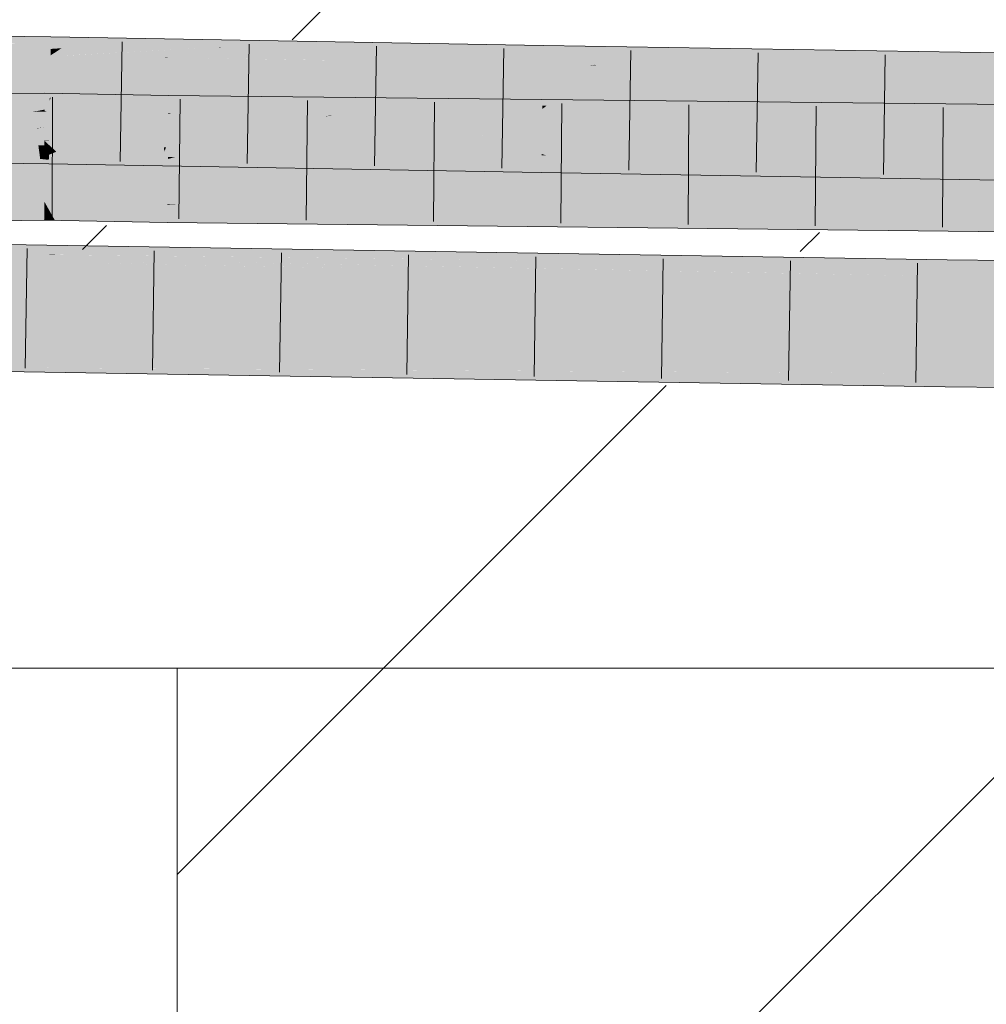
# Model space of a CAD drawing. Extents: x -420 to 300, y 62 to 1162.
# Tile 120 of 130: x 195.19 to 197.09, y 722.34 to 724.28. Entities that reach past the tile are written whole.
import ezdxf
from ezdxf.lldxf.tags import DXFTag

# ---------------------------------------------------------------- set-up
doc = ezdxf.new("R2010")
doc.units = 0
doc.layers.get('0').update_dxf_attribs({"lineweight": 35})
doc.layers.add('E_Detail_Linie_Text_Bem', color=7, linetype='Continuous', lineweight=13)
for name, color, linetype, lineweight, true_color in [('E_Detail_Wandschraffur', 7, 'Continuous', 5, 0xc0c0c0), ('E_Leerrohr 25-A06G9FCX8I', 7, 'Continuous', 9, 0xff8000), ('E_Leerrohr 25-Shading', 7, 'Continuous', 9, 0xff8000)]:
    doc.layers.add(name, color=color, linetype=linetype, lineweight=lineweight, true_color=true_color)
tags = doc.linetypes.add('fein_strichliert', pattern=[4, 1, -2, 1]).pattern_tags.tags
tags[8:9] = [DXFTag(74, 4), DXFTag(75, 0), DXFTag(340, '0'), DXFTag(46, 0.0), DXFTag(50, 0.0), DXFTag(44, 0.0), DXFTag(45, 0.0)]
tags[6:7] = [DXFTag(74, 4), DXFTag(75, 0), DXFTag(340, '0'), DXFTag(46, 0.0), DXFTag(50, 0.0), DXFTag(44, 0.0), DXFTag(45, 0.0)]
tags[4:5] = [DXFTag(74, 4), DXFTag(75, 0), DXFTag(340, '0'), DXFTag(46, 0.0), DXFTag(50, 0.0), DXFTag(44, 0.0), DXFTag(45, 0.0)]

# ---------------------------------------------------------------- blocks, each defined once
blk = doc.blocks.new('Shading-A06G9EZD8I', base_point=(169.7832, 721.9892))
at = {"layer": 'E_Leerrohr 25-Shading', "color": 43, "true_color": 0xd7ab7f}
for points in [[(195.2473, 724.2401), (195.1029, 724.2111), (195.247, 724.2219)], [(195.1238, 724.2474), (195.1065, 724.2269), (195.2474, 724.2458), (195.2473, 724.2401)], [(195.1066, 724.2118), (195.2473, 724.2401), (195.177, 724.2335)], [(195.2473, 724.2401), (195.247, 724.2219), (195.3015, 724.2449), (195.2686, 724.2234)], [(195.3015, 724.2449), (195.2474, 724.2458), (195.2473, 724.2401)], [(195.3015, 724.2449), (195.2686, 724.2234), (195.5166, 724.2411)], [(195.7796, 724.2366), (195.5166, 724.2411), (195.3388, 724.2239), (195.3659, 724.2304)], [(195.1029, 724.2111), (195.2468, 724.2092), (195.247, 724.2219)], [(195.2745, 724.2087), (195.2686, 724.2234), (195.2468, 724.2092)], [(195.247, 724.2219), (195.2468, 724.2092), (195.2686, 724.2234)], [(195.3659, 724.2304), (195.2686, 724.2234), (195.3388, 724.2239)], [(195.2745, 724.2087), (195.2763, 724.2089), (195.2686, 724.2234), (195.3388, 724.2239)], [(195.5803, 724.2253), (195.5741, 724.2252), (195.4739, 724.2053), (195.2745, 724.2087)], [(195.2763, 724.2089), (195.5741, 724.2252), (195.3388, 724.2239)], [(195.7796, 724.2366), (195.3388, 724.2239), (195.5741, 724.2252)], [(195.4739, 724.2053), (196.0037, 724.2277), (195.5803, 724.2253)], [(195.4739, 724.2053), (195.4773, 724.2052), (196.0037, 724.2277), (195.9933, 724.2263)], [(195.9933, 724.2263), (195.4773, 724.2052), (195.949, 724.2204)], [(195.5826, 724.2257), (195.5741, 724.2252), (195.5803, 724.2253)], [(195.5803, 724.2253), (195.7796, 724.2366), (195.5826, 724.2257)], [(195.5803, 724.2253), (196.0205, 724.23), (195.7796, 724.2366), (196.0361, 724.2321)], [(196.0205, 724.23), (195.5803, 724.2253), (196.0037, 724.2277)], [(196.215, 724.2289), (195.949, 724.2204), (195.7964, 724.1996), (195.7946, 724.1997)], [(196.215, 724.2289), (195.7964, 724.1996), (196.2147, 724.2106)], [(196.0311, 724.2279), (195.9933, 724.2263), (196.215, 724.2289), (195.949, 724.2204)], [(195.9933, 724.2263), (196.0311, 724.2279), (196.0037, 724.2277)], [(196.0311, 724.2279), (196.1043, 724.2309), (196.0037, 724.2277), (196.0205, 724.23)], [(196.0205, 724.23), (196.1043, 724.2309), (196.0361, 724.2321)], [(196.0311, 724.2279), (196.215, 724.2289), (196.1043, 724.2309)], [(196.2144, 724.1923), (196.6351, 724.2221), (196.2147, 724.2106)], [(196.6637, 724.2209), (196.6351, 724.2221), (196.3161, 724.1907), (196.2144, 724.1923)], [(196.6351, 724.2221), (196.215, 724.2289), (196.2147, 724.2106)], [(197.1154, 724.2013), (196.6637, 724.2209), (196.3251, 724.1906), (196.3161, 724.1907)], [(196.6711, 724.2215), (196.6351, 724.2221), (196.6637, 724.2209)], [(197.1156, 724.2143), (196.6711, 724.2215), (197.1154, 724.2013), (196.6637, 724.2209)], [(195.949, 724.2204), (195.4773, 724.2052), (195.7946, 724.1997)], [(195.7964, 724.1996), (196.2144, 724.1923), (196.2147, 724.2106)], [(196.3251, 724.1906), (197.1151, 724.1777), (197.1154, 724.2013)], [(195.2051, 724.1324), (195.0165, 724.1148), (195.1325, 724.1137), (195.002, 724.1008)], [(195.1838, 724.1345), (195.0165, 724.1148), (195.2148, 724.1349), (195.2051, 724.1324)], [(195.2351, 724.1239), (195.2351, 724.1352), (195.1325, 724.1137), (195.2051, 724.1324)], [(195.2051, 724.1324), (195.2351, 724.1352), (195.2148, 724.1349)], [(195.3623, 724.1329), (195.2351, 724.1352), (195.2351, 724.1239)], [(195.2351, 724.1239), (195.2351, 724.1103), (195.3623, 724.1329), (195.2896, 724.1133)], [(195.3921, 724.1323), (195.3623, 724.1329), (195.291, 724.1133), (195.2896, 724.1133)], [(195.4787, 724.1307), (195.3921, 724.1323), (195.4787, 724.1235), (195.291, 724.1133)], [(195.4787, 724.1235), (195.4785, 724.1094), (195.5791, 724.1296), (195.5284, 724.1118)], [(195.5791, 724.1296), (195.4787, 724.1307), (195.4787, 724.1235)], [(195.6814, 724.1285), (195.5791, 724.1296), (195.5755, 724.114), (195.5284, 724.1118)], [(195.5586, 724.1116), (195.8488, 724.1267), (195.5755, 724.114)], [(195.5586, 724.1116), (196.1148, 724.1194), (195.8488, 724.1267), (196.1584, 724.1233)], [(195.8488, 724.1267), (195.6814, 724.1285), (195.5755, 724.114)], [(195.2351, 724.1239), (195.0631, 724.0961), (195.2351, 724.1103)], [(195.235, 724.1028), (195.2351, 724.1103), (195.2125, 724.0983), (195.0631, 724.0961)], [(195.0655, 724.0964), (195.2351, 724.1239), (195.1325, 724.1137)], [(195.2873, 724.1127), (195.2896, 724.1133), (195.235, 724.1028), (195.2351, 724.1103)], [(195.2397, 724.0999), (195.2873, 724.1127), (195.235, 724.0997), (195.235, 724.1028)], [(195.4785, 724.1094), (195.2397, 724.0999), (195.4369, 724.0949), (195.235, 724.0986)], [(195.4787, 724.1235), (195.2896, 724.1133), (195.4785, 724.1094), (195.2397, 724.0999)], [(195.4784, 724.1006), (195.4785, 724.1094), (195.4377, 724.0952)], [(195.9226, 724.1101), (195.4783, 724.0941), (196.007, 724.1097), (195.8413, 724.0949)], [(195.4783, 724.0941), (195.9226, 724.1101), (195.484, 724.0961)], [(195.484, 724.0961), (195.5085, 724.1047), (195.4783, 724.0959), (195.4784, 724.1006)], [(195.5085, 724.1047), (195.5284, 724.1118), (195.4784, 724.1006), (195.4785, 724.1094)], [(195.484, 724.0961), (195.9226, 724.1101), (195.5085, 724.1047), (195.5586, 724.1116)], [(195.5586, 724.1116), (195.5284, 724.1118), (195.5085, 724.1047)], [(195.5755, 724.114), (195.5284, 724.1118), (195.5586, 724.1116)], [(195.9226, 724.1101), (196.0599, 724.1145), (195.5586, 724.1116), (196.1148, 724.1194)], [(195.8413, 724.0949), (196.0635, 724.0954), (196.007, 724.1097), (196.6943, 724.1068)], [(196.0599, 724.1145), (195.9226, 724.1101), (196.007, 724.1097)], [(197.0587, 724.1135), (196.2911, 724.1218), (196.007, 724.1097), (196.0599, 724.1145)], [(197.0587, 724.1135), (196.007, 724.1097), (196.6943, 724.1068)], [(196.0599, 724.1145), (196.2911, 724.1218), (196.1148, 724.1194)], [(196.6943, 724.1068), (196.0635, 724.0954), (197.3826, 724.1039), (197.2317, 724.0979)], [(196.1148, 724.1194), (196.2911, 724.1218), (196.1584, 724.1233)], [(197.0587, 724.1135), (196.6943, 724.1068), (197.5004, 724.1086), (197.3826, 724.1039)], [(195.235, 724.0997), (195.235, 724.1028), (195.215, 724.0983), (195.2125, 724.0983)], [(195.215, 724.0983), (195.235, 724.0986), (195.235, 724.0997)], [(195.235, 724.0997), (195.235, 724.0986), (195.2397, 724.0999)], [(195.4783, 724.0959), (195.4784, 724.1006), (195.4369, 724.0949), (195.4377, 724.0952)], [(195.4369, 724.0949), (195.4783, 724.0941), (195.4783, 724.0959)], [(195.4783, 724.0959), (195.4783, 724.0941), (195.484, 724.0961)], [(195.8413, 724.0949), (195.4783, 724.0941), (195.794, 724.0907)], [(195.8001, 724.0906), (196.0635, 724.0954), (195.794, 724.0907), (195.8413, 724.0949)], [(196.0635, 724.0954), (195.8001, 724.0906), (197.2317, 724.0979), (197.1824, 724.0959)], [(197.1824, 724.0959), (195.8001, 724.0906), (196.7801, 724.0799)], [(198.2748, 724.1002), (197.1824, 724.0959), (196.7825, 724.0798), (196.7801, 724.0799)], [(198.2748, 724.1002), (196.7825, 724.0798), (198.2748, 724.0857)], [(196.7825, 724.0798), (198.2747, 724.0635), (198.2748, 724.0857)], [(195.1002, 724.0311), (195.2246, 724.0196), (195.0935, 724.0344), (195.2245, 724.02)], [(195.0935, 724.0344), (195.2245, 724.02), (195.2228, 724.0328)], [(195.2246, 724.0196), (195.1002, 724.0311), (195.2264, 724.0059), (195.1291, 724.0165)], [(195.2245, 724.02), (195.2237, 724.0328), (195.2228, 724.0328)], [(195.2245, 724.02), (195.2436, 724.0178), (195.2237, 724.0328), (195.2438, 724.0313)], [(195.2438, 724.0313), (195.2438, 724.0325), (195.2237, 724.0328)], [(195.2436, 724.0178), (195.2837, 724.0139), (195.2438, 724.0313), (195.247, 724.031)], [(195.247, 724.031), (195.2438, 724.0325), (195.2438, 724.0313)], [(195.4697, 724.0286), (195.2438, 724.0325), (195.4703, 724.02)], [(195.4703, 724.02), (195.2438, 724.0325), (195.4708, 724.0135), (195.247, 724.031)], [(195.4708, 724.0135), (195.247, 724.031), (195.4722, 723.9954), (195.2837, 724.0139)], [(195.4703, 724.02), (195.4737, 724.0285), (195.4697, 724.0286)], [(195.4703, 724.02), (196.0959, 723.99), (195.4737, 724.0285), (196.0959, 723.9913)], [(195.4737, 724.0285), (196.0959, 723.9913), (196.0951, 724.0176)], [(195.1291, 724.0165), (195.1684, 723.9968), (195.2434, 724.004), (195.2432, 723.9959)], [(195.2246, 724.0196), (195.2436, 724.0178), (195.2245, 724.02)], [(195.2436, 724.0178), (195.2246, 724.0196), (195.2434, 724.004), (195.2264, 724.0059)], [(195.2434, 724.004), (195.3255, 723.9944), (195.2436, 724.0178), (195.2837, 724.0139)], [(195.4722, 723.9954), (195.2837, 724.0139), (195.4724, 723.9919), (195.3255, 723.9944)], [(196.0959, 723.99), (195.4703, 724.02), (196.0961, 723.9854)], [(195.4708, 724.0135), (196.0961, 723.9854), (195.4703, 724.02)], [(195.8241, 723.9857), (195.4708, 724.0135), (195.5162, 723.9911), (195.4722, 723.9954)], [(195.4708, 724.0135), (195.8241, 723.9857), (196.0961, 723.9854), (196.0962, 723.981)], [(196.0959, 723.9913), (196.0965, 724.0176), (196.0951, 724.0176)], [(196.0959, 723.9913), (196.2109, 723.9844), (196.0965, 724.0176), (196.2114, 724.013)], [(196.2114, 724.013), (196.2114, 724.0156), (196.0965, 724.0176)], [(196.2109, 723.9844), (196.3412, 723.9769), (196.2114, 724.013), (196.2213, 724.0126)], [(196.2213, 724.0126), (196.2114, 724.0156), (196.2114, 724.013)], [(196.2114, 724.0156), (196.2213, 724.0126), (197.1124, 724.0009), (197.1121, 723.9785)], [(196.2213, 724.0126), (196.3412, 723.9769), (197.1121, 723.9785), (197.1119, 723.9643)], [(195.2432, 723.9959), (195.3255, 723.9944), (195.2434, 724.004)], [(195.5162, 723.9911), (195.4722, 723.9954), (195.4724, 723.9919)], [(196.0959, 723.99), (196.2109, 723.9844), (196.0959, 723.9913)], [(196.2108, 723.979), (196.2109, 723.9844), (196.0961, 723.9854), (196.0959, 723.99)], [(196.0962, 723.981), (196.2108, 723.979), (196.0961, 723.9854)], [(196.2108, 723.979), (196.3412, 723.9769), (196.2109, 723.9844)], [(195.2346, 723.9182), (195.2346, 723.9218), (195.0052, 723.9186)], [(195.0197, 723.914), (195.2346, 723.9094), (195.0052, 723.9186), (195.2346, 723.9182)], [(195.2346, 723.8993), (195.2346, 723.9094), (195.0419, 723.9071), (195.0197, 723.914)], [(195.2627, 723.9171), (195.2346, 723.9218), (195.2367, 723.9181)], [(195.2367, 723.9181), (195.2346, 723.9218), (195.2346, 723.9182)], [(195.2627, 723.9171), (195.4762, 723.9083), (195.2346, 723.9218), (195.4763, 723.9157)], [(195.4763, 723.9157), (195.4763, 723.9174), (195.2346, 723.9218)], [(195.2346, 723.9094), (195.2419, 723.9089), (195.2346, 723.9182), (195.2367, 723.9181)], [(195.2419, 723.9089), (195.3484, 723.9025), (195.2367, 723.9181), (195.2627, 723.9171)], [(195.476, 723.8947), (195.4762, 723.9083), (195.3484, 723.9025), (195.2627, 723.9171)], [(195.4762, 723.9083), (195.581, 723.905), (195.4763, 723.9157), (195.4923, 723.9155)], [(195.6846, 723.9124), (195.4763, 723.9174), (195.4923, 723.9155)], [(198.2747, 723.8868), (195.4763, 723.9174), (198.2747, 723.8705), (195.6846, 723.9124)], [(195.4923, 723.9155), (195.4763, 723.9174), (195.4763, 723.9157)], [(198.2747, 723.8502), (195.6846, 723.9124), (195.581, 723.905), (195.4923, 723.9155)], [(195.6846, 723.9124), (198.2747, 723.8502), (198.2747, 723.8705)], [(195.0419, 723.9071), (195.076, 723.8965), (195.2346, 723.8993), (195.2345, 723.8869)], [(195.076, 723.8965), (195.1174, 723.8835), (195.2345, 723.8869), (195.2345, 723.8852)], [(195.2345, 723.8869), (195.2555, 723.8848), (195.2346, 723.8993), (195.2479, 723.8982)], [(195.2346, 723.8993), (195.2479, 723.8982), (195.2346, 723.9094), (195.2419, 723.9089)], [(195.4759, 723.8807), (195.3484, 723.9025), (195.2479, 723.8982), (195.2419, 723.9089)], [(195.2479, 723.8982), (195.2555, 723.8848), (195.4646, 723.881)], [(195.4759, 723.8807), (195.2479, 723.8982), (195.4646, 723.881)], [(195.3484, 723.9025), (195.4759, 723.8807), (195.476, 723.8947)], [(195.4759, 723.8807), (195.8167, 723.877), (195.476, 723.8947)], [(195.476, 723.8947), (195.8167, 723.877), (195.4762, 723.9083), (195.581, 723.905)], [(195.581, 723.905), (195.8167, 723.877), (196.7894, 723.8664)], [(198.2747, 723.8502), (195.581, 723.905), (196.7894, 723.8664)], [(195.2345, 723.8852), (195.2555, 723.8848), (195.2345, 723.8869)], [(195.1589, 723.8312), (195.1588, 723.8253), (195.308, 723.8353), (195.271, 723.8268)], [(195.308, 723.8353), (195.159, 723.8378), (195.1589, 723.8312)], [(195.308, 723.8353), (195.271, 723.8268), (195.5749, 723.831)], [(195.2207, 723.8154), (195.2313, 723.8178), (195.1586, 723.812), (195.1587, 723.8187)], [(195.1993, 723.8105), (195.2207, 723.8154), (195.1586, 723.8113), (195.1586, 723.812)], [(195.271, 723.8268), (195.1588, 723.8253), (195.2421, 723.8203), (195.1587, 723.8203)], [(195.2421, 723.8203), (195.1587, 723.8203), (195.2313, 723.8178), (195.1587, 723.8187)], [(195.5953, 723.8027), (195.251, 723.8171), (195.1993, 723.8105), (195.2207, 723.8154)], [(195.251, 723.8171), (195.2338, 723.8177), (195.2207, 723.8154), (195.2313, 723.8178)], [(196.3013, 723.8052), (195.2421, 723.8203), (195.2313, 723.8178)], [(195.2338, 723.8177), (195.4737, 723.8138), (196.3013, 723.8052), (196.08, 723.8044)], [(195.257, 723.8174), (195.2338, 723.8177), (195.251, 723.8171)], [(195.9061, 723.8199), (195.271, 723.8268), (195.2421, 723.8203)], [(196.3013, 723.8052), (197.0081, 723.8078), (195.2421, 723.8203), (195.9061, 723.8199)], [(196.0475, 723.8043), (195.257, 723.8174), (195.5953, 723.8027), (195.251, 723.8171)], [(195.5749, 723.831), (195.271, 723.8268), (196.2745, 723.8196), (195.9061, 723.8199)], [(195.9061, 723.8199), (197.0081, 723.8078), (196.2745, 723.8196)], [(195.1586, 723.8113), (195.1584, 723.8011), (195.1993, 723.8105)], [(195.5207, 723.8042), (195.1993, 723.8105), (195.4504, 723.8022), (195.1584, 723.8011)], [(195.4504, 723.8022), (195.1584, 723.8011), (195.3203, 723.7985)], [(195.3203, 723.7985), (195.8641, 723.791), (195.3599, 723.7996)], [(195.3203, 723.7985), (196.4081, 723.7809), (195.8641, 723.791), (196.4434, 723.7809)], [(195.3599, 723.7996), (195.6731, 723.7943), (195.4504, 723.8022), (195.7181, 723.7949)], [(195.5953, 723.8027), (195.5207, 723.8042), (195.4504, 723.8022)], [(195.4504, 723.8022), (195.7181, 723.7949), (195.5953, 723.8027), (195.874, 723.7972)], [(195.4737, 723.8138), (196.0475, 723.8043), (196.08, 723.8044)], [(197.0078, 723.7855), (196.0475, 723.8043), (197.0076, 723.775), (195.5953, 723.8027)], [(195.874, 723.7972), (195.7181, 723.7949), (196.5727, 723.781), (195.8641, 723.791)], [(195.874, 723.7972), (196.5727, 723.781), (196.6931, 723.7811)], [(196.0475, 723.8043), (197.0078, 723.7885), (196.08, 723.8044), (197.0078, 723.7901)], [(196.0475, 723.8043), (197.0078, 723.7855), (196.5595, 723.7959)], [(197.0078, 723.7901), (197.0079, 723.7969), (196.08, 723.8044), (196.3013, 723.8052)], [(197.0079, 723.7969), (197.0081, 723.8078), (196.3013, 723.8052)], [(197.0078, 723.7855), (197.0078, 723.7885), (196.5595, 723.7959)], [(198.6063, 723.7736), (198.6064, 723.7852), (197.0078, 723.7901), (197.0079, 723.7969)], [(198.6064, 723.7852), (198.6064, 723.7901), (197.0079, 723.7969), (197.0081, 723.8078)], [(195.6731, 723.7943), (195.8641, 723.791), (195.7181, 723.7949)], [(195.8641, 723.791), (196.4434, 723.7809), (196.5727, 723.781)], [(196.4081, 723.7809), (197.0076, 723.7712), (196.4434, 723.7809)], [(196.4434, 723.7809), (197.0076, 723.7712), (196.5727, 723.781), (197.0076, 723.775)], [(196.5727, 723.781), (197.0076, 723.775), (196.6931, 723.7811)], [(198.6063, 723.7585), (197.0078, 723.7855), (198.6062, 723.7535), (197.0076, 723.775)], [(198.6063, 723.7736), (197.0078, 723.7901), (198.275, 723.7761)], [(198.2995, 723.7759), (197.0078, 723.7901), (198.6063, 723.7691), (197.0078, 723.7885)], [(198.6063, 723.7691), (197.0078, 723.7885), (198.6063, 723.7585), (197.0078, 723.7855)], [(197.0076, 723.775), (197.0076, 723.7712), (198.6062, 723.7535)], [(196.5157, 723.6024), (195.1556, 723.6244), (195.1555, 723.6141)], [(195.1552, 723.5958), (196.5157, 723.6024), (195.1555, 723.6141)], [(196.5157, 723.6024), (195.1552, 723.5958), (195.5572, 723.5933)], [(196.5157, 723.6024), (195.5572, 723.5933), (197.0051, 723.5944), (197.005, 723.584)], [(195.155, 723.5878), (197.0046, 723.5578), (195.1552, 723.5958), (197.005, 723.584)], [(197.0046, 723.5578), (198.1494, 723.5817), (197.005, 723.584)], [(198.1494, 723.5817), (197.0051, 723.5944), (197.005, 723.584)], [(197.0046, 723.5578), (198.605, 723.5401), (198.1494, 723.5817), (198.6052, 723.5767)]]:
    blk.add_solid(points, dxfattribs=at)
at = {"layer": 'E_Leerrohr 25-Shading', "color": 31, "true_color": 0xfabd7f}
for points in [[(195.2467, 724.2021), (195.098, 724.1659), (195.246, 724.1619), (195.0945, 724.1332)], [(195.1029, 724.2111), (195.098, 724.1659), (195.2468, 724.2092), (195.2467, 724.2021)], [(195.2467, 724.2021), (195.246, 724.1619), (195.2745, 724.2087), (195.2598, 724.1645)], [(195.2745, 724.2087), (195.2468, 724.2092), (195.2467, 724.2021)], [(195.4739, 724.2053), (195.2745, 724.2087), (195.4694, 724.2037), (195.2598, 724.1645)], [(195.4773, 724.2052), (195.2598, 724.1645), (195.7964, 724.1996), (195.6103, 724.1747)], [(195.4773, 724.2052), (195.4739, 724.2053), (195.4694, 724.2037)], [(196.2142, 724.181), (196.2144, 724.1923), (195.4671, 724.117), (195.2453, 724.1208)], [(196.2144, 724.1923), (195.6103, 724.1747), (195.2453, 724.1208), (195.2471, 724.1261)], [(195.6103, 724.1747), (196.2144, 724.1923), (195.7964, 724.1996)], [(196.2142, 724.181), (196.213, 724.1104), (196.3251, 724.1906), (196.2217, 724.1107)], [(196.2142, 724.181), (196.3036, 724.1887), (196.2144, 724.1923), (196.3161, 724.1907)], [(196.3251, 724.1906), (196.2217, 724.1107), (197.1151, 724.1777), (197.1145, 724.1439)], [(196.3036, 724.1887), (196.3251, 724.1906), (196.3161, 724.1907)], [(195.2598, 724.1645), (195.246, 724.1619), (195.2471, 724.1261), (195.2454, 724.1259)], [(195.6103, 724.1747), (195.2598, 724.1645), (195.2471, 724.1261)], [(195.4671, 724.117), (196.0939, 724.1061), (196.2142, 724.181), (196.213, 724.1104)], [(195.246, 724.1619), (195.0945, 724.1332), (195.212, 724.1213), (195.0933, 724.1228)], [(195.246, 724.1619), (195.212, 724.1213), (195.2454, 724.1259)], [(196.2217, 724.1107), (196.2129, 724.1039), (197.1145, 724.1439), (197.1137, 724.0893)], [(195.212, 724.1213), (195.2453, 724.1208), (195.2454, 724.1259)], [(195.2454, 724.1259), (195.2453, 724.1208), (195.2471, 724.1261)], [(195.0933, 724.1228), (195.0934, 724.0874), (195.212, 724.1213), (195.2163, 724.0887)], [(195.212, 724.1213), (195.2162, 724.0892), (195.2453, 724.1208), (195.2448, 724.0887)], [(195.2453, 724.1208), (195.2448, 724.0887), (195.4671, 724.117), (195.4695, 724.0847)], [(196.0939, 724.1061), (195.4671, 724.117), (196.0939, 724.1044), (195.4673, 724.114)], [(196.0939, 724.1044), (195.4673, 724.114), (196.0947, 724.0771), (195.4695, 724.0846)], [(196.0939, 724.1061), (196.2129, 724.1039), (196.213, 724.1104)], [(196.2127, 724.0891), (196.2129, 724.1039), (196.0944, 724.0902), (196.0939, 724.1061)], [(196.213, 724.1104), (196.2129, 724.1039), (196.2217, 724.1107)], [(195.215, 724.0983), (195.0631, 724.0961), (195.0506, 724.0648), (195.0411, 724.0646)], [(195.215, 724.0983), (195.0537, 724.0654), (195.235, 724.0986), (195.0552, 724.0654)], [(195.2144, 724.0656), (195.235, 724.0679), (195.0552, 724.0654), (195.235, 724.0986)], [(195.0934, 724.0874), (195.0935, 724.0344), (195.2163, 724.0887), (195.2237, 724.0328)], [(195.2448, 724.0887), (195.2162, 724.0892), (195.2444, 724.0656), (195.2193, 724.0656)], [(195.4369, 724.0949), (195.235, 724.0986), (195.235, 724.0679)], [(195.3247, 724.064), (195.4369, 724.0949), (195.235, 724.0656), (195.235, 724.0679)], [(195.4695, 724.0847), (195.2448, 724.0887), (195.4709, 724.0652), (195.2444, 724.0656)], [(195.3617, 724.0634), (195.4369, 724.0949), (195.3247, 724.064)], [(195.4783, 724.0941), (195.4369, 724.0949), (195.4712, 724.0614), (195.3617, 724.0634)], [(195.4783, 724.0941), (195.4712, 724.0614), (195.478, 724.062)], [(195.8001, 724.0906), (195.478, 724.062), (195.5929, 724.0361), (195.4777, 724.038)], [(195.4783, 724.0941), (195.478, 724.062), (195.774, 724.0883)], [(195.4783, 724.0941), (195.774, 724.0883), (195.794, 724.0907), (195.7856, 724.0894)], [(196.0955, 724.0525), (196.7825, 724.0798), (195.6777, 724.0584), (195.8001, 724.0906)], [(195.7856, 724.0894), (195.8001, 724.0906), (195.794, 724.0907)], [(196.2122, 724.0642), (196.2127, 724.0891), (196.0951, 724.0644), (196.0944, 724.0902)], [(196.2122, 724.0642), (197.1134, 724.0634), (196.2127, 724.0891), (197.1136, 724.0812)], [(197.1136, 724.0812), (197.1137, 724.0893), (196.2127, 724.0891), (196.2129, 724.1039)], [(195.2349, 724.0423), (195.235, 724.0679), (195.0777, 724.0443)], [(195.2193, 724.0656), (195.235, 724.0679), (195.2144, 724.0656)], [(196.0947, 724.0771), (195.4695, 724.0846), (196.0955, 724.0502), (195.4712, 724.0614)], [(196.7825, 724.0798), (196.0284, 724.0498), (198.2747, 724.0635), (196.0285, 724.0372)], [(195.0267, 724.0441), (195.2144, 724.0656), (195.0397, 724.0626), (195.0552, 724.0654)], [(195.0734, 724.0437), (195.2193, 724.0656), (195.0267, 724.0441), (195.2144, 724.0656)], [(195.2193, 724.0656), (195.2237, 724.0328), (195.2444, 724.0656), (195.2438, 724.0325)], [(195.2451, 724.0421), (195.3247, 724.064), (195.2349, 724.0423), (195.235, 724.0656)], [(195.2444, 724.0656), (195.2438, 724.0325), (195.4709, 724.0652), (195.4737, 724.0285)], [(195.3278, 724.0492), (195.3617, 724.0634), (195.2451, 724.0421), (195.3247, 724.064)], [(195.3084, 724.041), (195.3278, 724.0492), (195.2451, 724.0421)], [(195.4777, 724.038), (195.478, 724.062), (195.3084, 724.041), (195.3278, 724.0492)], [(195.3617, 724.0634), (195.3278, 724.0492), (195.4712, 724.0614)], [(195.4712, 724.0614), (195.4737, 724.0285), (196.0955, 724.0502), (196.0965, 724.0176)], [(196.0284, 724.0498), (195.5765, 724.0319), (196.0285, 724.0372)], [(195.6576, 724.0351), (196.0955, 724.0525), (195.5929, 724.0361), (195.6777, 724.0584)], [(198.2747, 724.0145), (198.2747, 724.0635), (196.0286, 724.0106), (196.0285, 724.0372)], [(196.0951, 724.0644), (196.0954, 724.0535), (196.2122, 724.0642), (196.2121, 724.0536)], [(196.2121, 724.0536), (196.0954, 724.0535), (196.212, 724.0508), (196.0955, 724.0525)], [(196.0955, 724.0525), (196.0965, 724.0176), (196.212, 724.0508), (196.2114, 724.0156)], [(196.212, 724.0508), (196.2114, 724.0156), (197.113, 724.0386), (197.1124, 724.0009)], [(196.2121, 724.0536), (196.212, 724.0508), (197.1132, 724.0552), (197.113, 724.0386)], [(196.2121, 724.0536), (197.1132, 724.0552), (196.2122, 724.0642), (197.1134, 724.0634)], [(195.2349, 724.0413), (195.0087, 724.0182), (195.2348, 724.0191), (195.0007, 724.0068)], [(195.2349, 724.0413), (195.0209, 724.0358), (195.0087, 724.0182)], [(195.2349, 724.0413), (195.2349, 724.0423), (195.0209, 724.0358), (195.0777, 724.0443)], [(195.2581, 724.02), (195.2349, 724.0413), (195.2348, 724.0191)], [(195.4776, 724.0279), (195.2581, 724.02), (195.4774, 724.0097), (195.2348, 724.0102)], [(195.2349, 724.0423), (195.2349, 724.0413), (195.2451, 724.0421)], [(195.2581, 724.02), (195.3084, 724.041), (195.2349, 724.0413), (195.2451, 724.0421)], [(195.4776, 724.0279), (195.4777, 724.038), (195.2581, 724.02), (195.3084, 724.041)], [(195.5765, 724.0319), (195.4776, 724.0279), (195.4924, 724.0098), (195.4774, 724.0097)], [(195.4777, 724.038), (195.4776, 724.0279), (195.5929, 724.0361), (195.5765, 724.0319)], [(196.0285, 724.0372), (195.5765, 724.0319), (196.0286, 724.0106), (195.4924, 724.0098)], [(195.5929, 724.0361), (195.5765, 724.0319), (195.6576, 724.0351)], [(195.0007, 724.0068), (195.2348, 724.0102), (195.2348, 724.0191)], [(195.2346, 723.9218), (195.2348, 724.0102), (195.0052, 723.9186), (195.0007, 724.0068)], [(195.4763, 723.9174), (195.4773, 724.0057), (195.2346, 723.9218), (195.2348, 724.0102)], [(195.2348, 724.0191), (195.2348, 724.0102), (195.2581, 724.02)], [(195.2348, 724.0102), (195.4773, 724.0057), (195.4774, 724.0097)], [(195.8655, 724.0104), (195.4924, 724.0098), (195.8655, 724.0015), (195.4773, 724.0057)], [(195.4774, 724.0097), (195.4773, 724.0057), (195.4924, 724.0098)], [(196.882, 723.9904), (196.8818, 724.0121), (195.8655, 724.0015), (195.8655, 724.0104)], [(198.2747, 724.0145), (196.8818, 724.0121), (198.2747, 723.9752), (196.882, 723.9904)], [(198.2747, 723.8868), (198.2747, 723.9752), (195.4763, 723.9174), (195.4773, 724.0057)], [(195.158, 723.7762), (195.1573, 723.728), (195.3203, 723.7985), (195.1886, 723.7294)], [(195.3203, 723.7985), (195.1584, 723.8011), (195.158, 723.7762)], [(195.3203, 723.7985), (195.1886, 723.7294), (196.4081, 723.7809)], [(195.1886, 723.7294), (197.0076, 723.7712), (196.4081, 723.7809)], [(195.1886, 723.7294), (195.157, 723.7128), (197.0076, 723.7712), (197.0063, 723.6828)], [(198.6057, 723.6651), (198.6062, 723.7535), (197.0063, 723.6828), (197.0076, 723.7712)], [(195.1573, 723.728), (195.157, 723.7128), (195.1886, 723.7294)], [(196.7744, 723.6755), (197.0063, 723.6828), (195.1566, 723.6883), (195.1569, 723.708)], [(197.0063, 723.6828), (195.157, 723.7128), (195.1569, 723.708)], [(195.1566, 723.6883), (195.156, 723.6473), (196.7744, 723.6755), (195.8925, 723.6476)], [(197.0062, 723.6736), (197.0063, 723.6828), (196.7744, 723.6755)], [(198.6057, 723.6651), (197.0063, 723.6828), (197.0062, 723.6736)], [(197.0059, 723.6481), (197.0062, 723.6736), (195.8925, 723.6476), (196.7744, 723.6755)], [(198.3091, 723.652), (198.6057, 723.6651), (197.0059, 723.6481), (197.0062, 723.6736)], [(195.156, 723.6473), (195.1556, 723.6244), (195.8925, 723.6476)], [(195.8925, 723.6476), (195.1556, 723.6244), (197.0053, 723.607), (196.5157, 723.6024)], [(195.8925, 723.6476), (197.0053, 723.607), (197.0059, 723.6481)], [(197.0059, 723.6481), (197.0053, 723.607), (198.3091, 723.652), (197.3972, 723.6117)], [(196.5157, 723.6024), (197.0051, 723.5944), (197.0053, 723.607)], [(197.3972, 723.6117), (197.0051, 723.5944), (198.6053, 723.5909), (198.1494, 723.5817)], [(197.0053, 723.607), (197.0051, 723.5944), (197.3972, 723.6117)]]:
    blk.add_solid(points, dxfattribs=at)
blk = doc.blocks.new('Referenz-A06G9FCZ8I')
at = {"layer": 'E_Detail_Linie_Text_Bem', "linetype": 'Continuous', "ltscale": 0.13}
for p, q in [((199.7186, 723.0049), (187.9186, 723.0049)), ((197.9956, 723.0049), (195.4956, 723.0049)), ((195.4956, 723.0049), (195.4956, 683.0049))]:
    blk.add_line(p, q, dxfattribs=at)
at = {"layer": 'E_Detail_Wandschraffur', "linetype": 'fein_strichliert', "ltscale": 0.13}
for p, q in [((195.7215, 724.2399), (196.9865, 725.5049)), ((195.3095, 723.8279), (195.3564, 723.8748)), ((195.4956, 721.1856), (197.3149, 723.0049))]:
    blk.add_line(p, q, dxfattribs=at)
at = {"layer": 'E_Detail_Wandschraffur', "linetype": 'ByBlock', "ltscale": 0.13}
for p, q in [((196.7199, 723.8241), (196.7573, 723.8615)), ((195.9007, 723.0049), (196.4562, 723.5604)), ((195.4956, 722.5998), (195.9007, 723.0049))]:
    blk.add_line(p, q, dxfattribs=at)
at = {"layer": 'E_Leerrohr 25-A06G9FCX8I', "linetype": 'Continuous', "ltscale": 0.13}
for p, q in [((195.2474, 724.2459), (195.0931, 724.2478)), ((196.215, 724.229), (195.2474, 724.2459)), ((195.3873, 724.2359), (195.3834, 724.0009)), ((195.6373, 724.2315), (195.6333, 723.9966)), ((195.8872, 724.2272), (195.8833, 723.9922)), ((196.1372, 724.2228), (196.1332, 723.9878)), ((197.1156, 724.2143), (196.215, 724.229)), ((196.3871, 724.2186), (196.3832, 723.9837)), ((196.637, 724.2146), (196.6333, 723.9796)), ((196.8869, 724.2105), (196.8833, 723.9755)), ((195.2351, 724.1352), (194.9943, 724.1317)), ((195.4787, 724.1307), (195.2351, 724.1352)), ((195.2506, 724.1274), (195.25, 723.8924)), ((198.2748, 724.1001), (195.4787, 724.1307)), ((195.5016, 724.123), (195.4989, 723.888)), ((195.7515, 724.1203), (195.749, 723.8853)), ((196.0014, 724.1175), (195.9991, 723.8825)), ((196.2512, 724.1148), (196.2492, 723.8798)), ((196.5011, 724.1121), (196.4993, 723.8771)), ((196.751, 724.1093), (196.7494, 723.8743)), ((197.0008, 724.1066), (196.9995, 723.8716)), ((195.2432, 723.9959), (195.0936, 723.9978)), ((196.2108, 723.979), (195.2432, 723.9959)), ((197.1119, 723.9643), (196.2108, 723.979)), ((195.2345, 723.8852), (195.007, 723.882)), ((195.4759, 723.8808), (195.2345, 723.8852)), ((198.2747, 723.8501), (195.4759, 723.8808)), ((197.0081, 723.8078), (195.159, 723.8378)), ((195.2006, 723.8296), (195.1969, 723.5946)), ((195.4506, 723.8255), (195.4469, 723.5906)), ((195.7005, 723.8215), (195.6969, 723.5865)), ((195.9504, 723.8174), (195.9469, 723.5824)), ((196.2004, 723.8134), (196.1969, 723.5784)), ((196.4503, 723.8093), (196.4469, 723.5743)), ((196.7003, 723.8053), (196.6969, 723.5703)), ((196.9502, 723.8012), (196.9469, 723.5662)), ((198.6064, 723.7901), (197.0081, 723.8078)), ((197.0046, 723.5578), (195.155, 723.5878)), ((198.605, 723.5401), (197.0046, 723.5578))]:
    blk.add_line(p, q, dxfattribs=at)

msp = doc.modelspace()

# ---------------------------------------------------------------- block references
at = {"color": 8, "lineweight": 25, "ltscale": 0.25, "true_color": 0x808080}
msp.add_blockref('Referenz-A06G9FCZ8I', (0, 0), dxfattribs=at)
msp.add_blockref('Shading-A06G9EZD8I', (169.7832, 721.9892))

doc.saveas('drawing.dxf')
